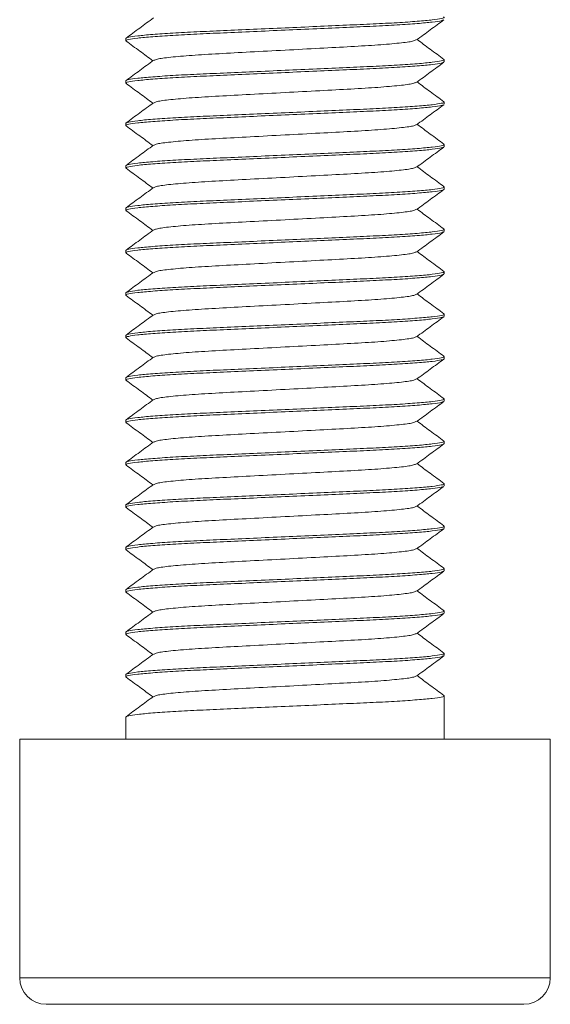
# Model space of a CAD drawing. Header units: millimetres. Extents: x 0 to 420, y 0 to 297.
# Tile 1 of 14: x 169 to 179, y 90 to 108. Entities that reach past the tile are written whole.
import ezdxf

# ---------------------------------------------------------------- set-up
doc = ezdxf.new("R2010")
doc.units = ezdxf.units.MM

msp = doc.modelspace()

# ---------------------------------------------------------------- linework, layer by layer
at = {"color": 7, "linetype": 'Continuous', "lineweight": 15}
for p, q in [((170.966, 108.075), (170.966, 108.033)), ((176.966, 107.633), (176.966, 107.675)), ((170.966, 107.275), (170.966, 107.233)), ((176.966, 106.833), (176.966, 106.875)), ((170.966, 106.475), (170.966, 106.433)), ((176.966, 106.033), (176.966, 106.075)), ((170.966, 105.675), (170.966, 105.633)), ((176.966, 105.233), (176.966, 105.275)), ((170.966, 104.875), (170.966, 104.833)), ((176.966, 104.433), (176.966, 104.475)), ((170.966, 104.075), (170.966, 104.033)), ((176.966, 103.633), (176.966, 103.675)), ((170.966, 103.275), (170.966, 103.233)), ((176.966, 102.833), (176.966, 102.875)), ((170.966, 102.475), (170.966, 102.433)), ((176.966, 102.033), (176.966, 102.075)), ((170.966, 101.675), (170.966, 101.633)), ((176.966, 101.233), (176.966, 101.275)), ((170.966, 100.875), (170.966, 100.833)), ((176.966, 100.433), (176.966, 100.475)), ((170.966, 100.075), (170.966, 100.033)), ((176.966, 99.633), (176.966, 99.675)), ((170.966, 99.275), (170.966, 99.233)), ((176.966, 98.833), (176.966, 98.875)), ((170.966, 98.475), (170.966, 98.433)), ((176.966, 98.033), (176.966, 98.075)), ((170.966, 97.675), (170.966, 97.633)), ((176.966, 97.233), (176.966, 97.275)), ((170.966, 96.875), (170.966, 96.833)), ((176.966, 96.433), (176.966, 96.475)), ((170.966, 96.075), (170.966, 96.033)), ((176.966, 95.633), (176.966, 95.675)), ((176.966, 95.633), (176.966, 94.875)), ((170.966, 95.275), (170.966, 94.855)), ((168.966, 94.855), (168.966, 90.355)), ((168.966, 94.855), (173.966, 94.855)), ((173.966, 94.855), (178.966, 94.855)), ((176.966, 94.855), (176.966, 94.875)), ((178.966, 90.355), (178.966, 94.855)), ((173.966, 89.855), (169.466, 89.855)), ((178.466, 89.855), (173.966, 89.855))]:
    msp.add_line(p, q, dxfattribs=at)
at = {"color": 8, "linetype": 'Continuous', "lineweight": 15}
for p, q in [((168.966, 90.355), (173.966, 90.355)), ((173.966, 90.355), (178.966, 90.355))]:
    msp.add_line(p, q, dxfattribs=at)
at = {"color": 7, "linetype": 'Continuous', "lineweight": 15}
for centre, start, end in [((169.466, 90.355), 180, 270), ((178.466, 90.355), 270, 0)]:
    msp.add_arc(centre, 0.5, start, end, dxfattribs=at)
for points, knots in [([(176.95, 108.482), (176.956, 108.479), (176.984, 108.469), (176.923, 108.452), (176.759, 108.426), (176.475, 108.399), (176.095, 108.373), (175.64, 108.349), (175.126, 108.327), (174.563, 108.301), (173.966, 108.275), (173.369, 108.248), (172.805, 108.223), (172.291, 108.201), (171.837, 108.177), (171.456, 108.151), (171.175, 108.124), (170.998, 108.098), (170.976, 108.083), (170.966, 108.075)], [0, 0, 0, 0, 0.017122, 0.077109, 0.139081, 0.201885, 0.26427, 0.325036, 0.384467, 0.445898, 0.508561, 0.571224, 0.632654, 0.692086, 0.752852, 0.815237, 0.87804, 0.940012, 1, 1, 1, 1]), ([(176.95, 108.426), (176.941, 108.421), (176.921, 108.407), (176.755, 108.384), (176.476, 108.357), (176.094, 108.331), (175.64, 108.307), (175.126, 108.284), (174.563, 108.259), (173.966, 108.233), (173.369, 108.206), (172.805, 108.181), (172.291, 108.159), (171.837, 108.134), (171.457, 108.108), (171.172, 108.082), (171.008, 108.056), (170.947, 108.038), (170.975, 108.028), (170.982, 108.026)], [0, 0, 0, 0, 0.043452, 0.106496, 0.170385, 0.23385, 0.295667, 0.356126, 0.418619, 0.482367, 0.546114, 0.608607, 0.669066, 0.730884, 0.794348, 0.858237, 0.921282, 0.982307, 1, 1, 1, 1]), ([(171.486, 108.462), (171.4, 108.399), (171.228, 108.272), (171.056, 108.145), (170.97, 108.081)], [0, 0, 0, 0, 0.4999508, 1, 1, 1, 1]), ([(176.445, 108.047), (176.531, 108.11), (176.703, 108.237), (176.875, 108.363), (176.961, 108.426)], [0, 0, 0, 0, 0.4999454, 1, 1, 1, 1]), ([(170.97, 108.026), (171.056, 107.963), (171.225, 107.839), (171.393, 107.716), (171.476, 107.655)], [0, 0, 0, 0, 0.510653, 1, 1, 1, 1]), ([(176.429, 108.047), (176.416, 108.039), (176.385, 108.021), (176.139, 107.988), (175.741, 107.953), (175.221, 107.922), (174.62, 107.89), (173.966, 107.855), (173.311, 107.82), (172.71, 107.788), (172.19, 107.757), (171.792, 107.722), (171.546, 107.689), (171.515, 107.671), (171.502, 107.663)], [0, 0, 0, 0, 0.063568, 0.152091, 0.240614, 0.326104, 0.411594, 0.500117, 0.588639, 0.674129, 0.759619, 0.848142, 0.936665, 1, 1, 1, 1]), ([(176.961, 107.681), (176.875, 107.745), (176.706, 107.869), (176.538, 107.994), (176.455, 108.055)], [0, 0, 0, 0, 0.510503, 1, 1, 1, 1]), ([(176.95, 107.626), (176.941, 107.621), (176.92, 107.607), (176.755, 107.584), (176.476, 107.557), (176.094, 107.531), (175.64, 107.507), (175.126, 107.484), (174.563, 107.459), (173.966, 107.433), (173.369, 107.406), (172.805, 107.381), (172.291, 107.359), (171.837, 107.334), (171.457, 107.308), (171.172, 107.282), (171.008, 107.256), (170.947, 107.238), (170.975, 107.228), (170.982, 107.226)], [0, 0, 0, 0, 0.0433543, 0.1063864, 0.1702637, 0.2337156, 0.2955208, 0.3559689, 0.4184498, 0.4821846, 0.5459195, 0.6084004, 0.6688484, 0.7306537, 0.7941056, 0.8579829, 0.9210149, 0.9820285, 1, 1, 1, 1]), ([(176.95, 107.682), (176.956, 107.679), (176.984, 107.669), (176.923, 107.652), (176.759, 107.626), (176.475, 107.599), (176.095, 107.573), (175.64, 107.549), (175.126, 107.527), (174.563, 107.501), (173.966, 107.475), (173.369, 107.448), (172.805, 107.423), (172.291, 107.401), (171.837, 107.377), (171.456, 107.351), (171.175, 107.324), (170.998, 107.298), (170.976, 107.283), (170.966, 107.275)], [0, 0, 0, 0, 0.0172175, 0.0771994, 0.1391655, 0.2019626, 0.2643415, 0.3251016, 0.3845274, 0.4459517, 0.5086088, 0.5712658, 0.6326901, 0.6921159, 0.7528761, 0.8152549, 0.878052, 0.9400182, 1, 1, 1, 1]), ([(171.487, 107.663), (171.401, 107.599), (171.229, 107.472), (171.056, 107.345), (170.97, 107.282)], [0, 0, 0, 0, 0.499947, 1, 1, 1, 1]), ([(176.445, 107.247), (176.531, 107.31), (176.703, 107.437), (176.875, 107.563), (176.961, 107.626)], [0, 0, 0, 0, 0.499943, 1, 1, 1, 1]), ([(170.97, 107.226), (171.056, 107.163), (171.225, 107.039), (171.394, 106.915), (171.476, 106.855)], [0, 0, 0, 0, 0.510743, 1, 1, 1, 1]), ([(176.429, 107.247), (176.416, 107.239), (176.385, 107.221), (176.139, 107.188), (175.741, 107.153), (175.221, 107.122), (174.62, 107.09), (173.966, 107.055), (173.311, 107.02), (172.71, 106.988), (172.19, 106.957), (171.792, 106.922), (171.546, 106.889), (171.515, 106.871), (171.502, 106.863)], [0, 0, 0, 0, 0.063388, 0.151908, 0.240428, 0.325915, 0.411402, 0.499922, 0.588441, 0.673929, 0.759416, 0.847935, 0.936455, 1, 1, 1, 1]), ([(176.961, 106.881), (176.875, 106.945), (176.706, 107.069), (176.538, 107.194), (176.455, 107.255)], [0, 0, 0, 0, 0.510568, 1, 1, 1, 1]), ([(176.95, 106.826), (176.941, 106.821), (176.92, 106.807), (176.755, 106.784), (176.476, 106.757), (176.094, 106.731), (175.64, 106.707), (175.126, 106.684), (174.563, 106.659), (173.966, 106.633), (173.369, 106.606), (172.805, 106.581), (172.291, 106.559), (171.837, 106.534), (171.457, 106.508), (171.172, 106.482), (171.009, 106.456), (170.947, 106.438), (170.975, 106.428), (170.981, 106.426)], [0, 0, 0, 0, 0.043385, 0.106482, 0.170426, 0.233943, 0.295812, 0.356323, 0.418868, 0.482669, 0.54647, 0.609015, 0.669526, 0.731395, 0.794913, 0.858856, 0.921953, 0.98303, 1, 1, 1, 1]), ([(176.95, 106.882), (176.956, 106.879), (176.984, 106.869), (176.923, 106.852), (176.759, 106.826), (176.475, 106.799), (176.095, 106.773), (175.64, 106.749), (175.126, 106.727), (174.563, 106.701), (173.966, 106.675), (173.369, 106.648), (172.805, 106.623), (172.291, 106.601), (171.837, 106.577), (171.456, 106.551), (171.175, 106.524), (170.998, 106.498), (170.976, 106.483), (170.966, 106.475)], [0, 0, 0, 0, 0.017243, 0.077223, 0.139188, 0.201983, 0.264361, 0.325119, 0.384543, 0.445966, 0.508622, 0.571277, 0.6327, 0.692124, 0.752883, 0.81526, 0.878055, 0.94002, 1, 1, 1, 1]), ([(171.487, 106.863), (171.401, 106.799), (171.228, 106.672), (171.056, 106.545), (170.97, 106.481)], [0, 0, 0, 0, 0.499945, 1, 1, 1, 1]), ([(176.445, 106.447), (176.531, 106.51), (176.703, 106.637), (176.875, 106.763), (176.961, 106.826)], [0, 0, 0, 0, 0.499945, 1, 1, 1, 1]), ([(176.429, 106.447), (176.416, 106.439), (176.385, 106.421), (176.139, 106.388), (175.741, 106.353), (175.221, 106.322), (174.62, 106.29), (173.966, 106.255), (173.311, 106.22), (172.71, 106.188), (172.19, 106.157), (171.792, 106.122), (171.546, 106.089), (171.515, 106.071), (171.502, 106.063)], [0, 0, 0, 0, 0.0634047, 0.1518624, 0.24032, 0.3257476, 0.4111751, 0.4996328, 0.5880904, 0.673518, 0.7589455, 0.8474032, 0.9358608, 1, 1, 1, 1]), ([(176.961, 106.081), (176.875, 106.145), (176.707, 106.269), (176.538, 106.394), (176.455, 106.455)], [0, 0, 0, 0, 0.51024, 1, 1, 1, 1]), ([(170.97, 106.426), (171.056, 106.363), (171.225, 106.239), (171.393, 106.116), (171.476, 106.055)], [0, 0, 0, 0, 0.510169, 1, 1, 1, 1]), ([(176.95, 106.081), (176.956, 106.079), (176.984, 106.069), (176.923, 106.052), (176.76, 106.026), (176.475, 105.999), (176.095, 105.973), (175.64, 105.949), (175.126, 105.927), (174.563, 105.901), (173.966, 105.875), (173.369, 105.848), (172.805, 105.823), (172.291, 105.801), (171.837, 105.777), (171.456, 105.751), (171.175, 105.724), (170.998, 105.698), (170.976, 105.683), (170.966, 105.675)], [0, 0, 0, 0, 0.01682, 0.076826, 0.138817, 0.20164, 0.264044, 0.324829, 0.384278, 0.445728, 0.50841, 0.571092, 0.632542, 0.691991, 0.752776, 0.81518, 0.878003, 0.939994, 1, 1, 1, 1]), ([(171.486, 106.063), (171.4, 105.999), (171.228, 105.872), (171.056, 105.745), (170.97, 105.681)], [0, 0, 0, 0, 0.499948, 1, 1, 1, 1]), ([(176.95, 106.026), (176.942, 106.021), (176.921, 106.007), (176.755, 105.984), (176.476, 105.957), (176.094, 105.931), (175.64, 105.907), (175.126, 105.884), (174.563, 105.859), (173.966, 105.833), (173.369, 105.806), (172.805, 105.781), (172.291, 105.759), (171.837, 105.734), (171.457, 105.708), (171.172, 105.682), (171.008, 105.656), (170.947, 105.638), (170.975, 105.628), (170.982, 105.626)], [0, 0, 0, 0, 0.043754, 0.106781, 0.170653, 0.234099, 0.2959, 0.356343, 0.418818, 0.482548, 0.546277, 0.608753, 0.669196, 0.730996, 0.794443, 0.858315, 0.921342, 0.98235, 1, 1, 1, 1]), ([(176.445, 105.647), (176.531, 105.71), (176.703, 105.837), (176.875, 105.963), (176.961, 106.026)], [0, 0, 0, 0, 0.499948, 1, 1, 1, 1]), ([(170.97, 105.626), (171.056, 105.563), (171.225, 105.439), (171.393, 105.316), (171.476, 105.255)], [0, 0, 0, 0, 0.510605, 1, 1, 1, 1]), ([(176.43, 105.647), (176.416, 105.639), (176.385, 105.621), (176.139, 105.588), (175.741, 105.553), (175.221, 105.522), (174.62, 105.49), (173.966, 105.455), (173.311, 105.42), (172.71, 105.388), (172.19, 105.357), (171.792, 105.322), (171.546, 105.289), (171.515, 105.271), (171.502, 105.263)], [0, 0, 0, 0, 0.063948, 0.152417, 0.240887, 0.326325, 0.411764, 0.500233, 0.588703, 0.674141, 0.75958, 0.848049, 0.936519, 1, 1, 1, 1]), ([(176.961, 105.282), (176.875, 105.345), (176.706, 105.47), (176.538, 105.594), (176.455, 105.655)], [0, 0, 0, 0, 0.5106776, 1, 1, 1, 1]), ([(176.966, 105.233), (176.955, 105.225), (176.933, 105.21), (176.757, 105.184), (176.475, 105.157), (176.095, 105.131), (175.64, 105.107), (175.126, 105.084), (174.563, 105.059), (173.966, 105.033), (173.369, 105.006), (172.805, 104.981), (172.291, 104.959), (171.837, 104.934), (171.457, 104.908), (171.172, 104.882), (171.008, 104.856), (170.947, 104.838), (170.975, 104.828), (170.982, 104.826)], [0, 0, 0, 0, 0.05997, 0.121924, 0.184709, 0.247076, 0.307825, 0.367239, 0.428651, 0.491296, 0.553941, 0.615354, 0.674768, 0.735517, 0.797883, 0.860668, 0.922623, 0.982593, 1, 1, 1, 1]), ([(176.95, 105.282), (176.956, 105.279), (176.984, 105.269), (176.923, 105.252), (176.759, 105.226), (176.475, 105.199), (176.095, 105.173), (175.64, 105.149), (175.126, 105.127), (174.563, 105.101), (173.966, 105.075), (173.369, 105.048), (172.805, 105.023), (172.291, 105.001), (171.837, 104.977), (171.456, 104.951), (171.175, 104.924), (170.998, 104.898), (170.976, 104.883), (170.966, 104.875)], [0, 0, 0, 0, 0.017527, 0.07749, 0.139437, 0.202214, 0.264573, 0.325314, 0.384721, 0.446126, 0.508763, 0.571401, 0.632806, 0.692213, 0.752954, 0.815313, 0.87809, 0.940037, 1, 1, 1, 1]), ([(171.487, 105.263), (171.401, 105.199), (171.228, 105.072), (171.056, 104.945), (170.97, 104.881)], [0, 0, 0, 0, 0.4999448, 1, 1, 1, 1]), ([(176.445, 104.847), (176.531, 104.91), (176.703, 105.037), (176.875, 105.163), (176.961, 105.226)], [0, 0, 0, 0, 0.499942, 1, 1, 1, 1]), ([(170.97, 104.826), (171.056, 104.763), (171.225, 104.639), (171.393, 104.516), (171.476, 104.455)], [0, 0, 0, 0, 0.51064, 1, 1, 1, 1]), ([(176.429, 104.847), (176.416, 104.839), (176.385, 104.821), (176.139, 104.788), (175.741, 104.753), (175.221, 104.722), (174.62, 104.69), (173.966, 104.655), (173.311, 104.62), (172.71, 104.588), (172.19, 104.557), (171.792, 104.522), (171.546, 104.489), (171.515, 104.471), (171.502, 104.463)], [0, 0, 0, 0, 0.0633398, 0.1518432, 0.2403467, 0.3258185, 0.4112903, 0.4997938, 0.5882973, 0.673769, 0.7592408, 0.8477443, 0.9362478, 1, 1, 1, 1]), ([(176.961, 104.481), (176.875, 104.545), (176.706, 104.669), (176.538, 104.794), (176.455, 104.855)], [0, 0, 0, 0, 0.510583, 1, 1, 1, 1]), ([(176.949, 104.426), (176.941, 104.42), (176.92, 104.407), (176.755, 104.384), (176.476, 104.357), (176.094, 104.331), (175.64, 104.307), (175.126, 104.284), (174.563, 104.259), (173.966, 104.233), (173.369, 104.206), (172.805, 104.181), (172.291, 104.159), (171.837, 104.134), (171.457, 104.108), (171.172, 104.082), (171.008, 104.056), (170.947, 104.038), (170.975, 104.028), (170.981, 104.026)], [0, 0, 0, 0, 0.043079, 0.106164, 0.170096, 0.233601, 0.295459, 0.355958, 0.418491, 0.48228, 0.546069, 0.608602, 0.669102, 0.730959, 0.794465, 0.858396, 0.921481, 0.982546, 1, 1, 1, 1]), ([(176.95, 104.482), (176.956, 104.479), (176.984, 104.469), (176.923, 104.452), (176.759, 104.426), (176.475, 104.399), (176.095, 104.373), (175.64, 104.349), (175.126, 104.327), (174.563, 104.301), (173.966, 104.275), (173.369, 104.248), (172.805, 104.223), (172.291, 104.201), (171.837, 104.177), (171.456, 104.151), (171.175, 104.124), (170.998, 104.098), (170.976, 104.083), (170.966, 104.075)], [0, 0, 0, 0, 0.017274, 0.077253, 0.139215, 0.202009, 0.264384, 0.325141, 0.384563, 0.445984, 0.508637, 0.571291, 0.632711, 0.692134, 0.75289, 0.815266, 0.878059, 0.940022, 1, 1, 1, 1]), ([(171.487, 104.463), (171.4, 104.399), (171.228, 104.272), (171.056, 104.145), (170.97, 104.081)], [0, 0, 0, 0, 0.499947, 1, 1, 1, 1]), ([(176.444, 104.047), (176.531, 104.11), (176.703, 104.237), (176.875, 104.363), (176.961, 104.426)], [0, 0, 0, 0, 0.499945, 1, 1, 1, 1]), ([(170.97, 104.026), (171.056, 103.963), (171.225, 103.839), (171.393, 103.716), (171.476, 103.655)], [0, 0, 0, 0, 0.5104653, 1, 1, 1, 1]), ([(176.429, 104.047), (176.416, 104.039), (176.385, 104.021), (176.139, 103.988), (175.741, 103.953), (175.221, 103.922), (174.62, 103.89), (173.966, 103.855), (173.311, 103.82), (172.71, 103.788), (172.19, 103.757), (171.792, 103.722), (171.546, 103.689), (171.515, 103.671), (171.502, 103.663)], [0, 0, 0, 0, 0.063143, 0.151675, 0.240208, 0.325707, 0.411207, 0.49974, 0.588272, 0.673772, 0.759272, 0.847804, 0.936337, 1, 1, 1, 1]), ([(176.962, 103.681), (176.876, 103.745), (176.707, 103.869), (176.538, 103.994), (176.455, 104.055)], [0, 0, 0, 0, 0.509978, 1, 1, 1, 1]), ([(176.951, 103.681), (176.957, 103.679), (176.984, 103.669), (176.923, 103.652), (176.76, 103.626), (176.475, 103.599), (176.095, 103.573), (175.64, 103.549), (175.126, 103.527), (174.563, 103.501), (173.966, 103.475), (173.369, 103.448), (172.805, 103.423), (172.291, 103.401), (171.837, 103.377), (171.456, 103.351), (171.175, 103.324), (170.998, 103.298), (170.976, 103.283), (170.966, 103.275)], [0, 0, 0, 0, 0.016388, 0.076421, 0.138439, 0.201289, 0.263721, 0.324532, 0.384008, 0.445484, 0.508194, 0.570904, 0.63238, 0.691856, 0.752668, 0.815099, 0.877949, 0.939968, 1, 1, 1, 1]), ([(171.487, 103.663), (171.401, 103.599), (171.228, 103.472), (171.056, 103.345), (170.97, 103.281)], [0, 0, 0, 0, 0.499946, 1, 1, 1, 1]), ([(176.951, 103.626), (176.942, 103.621), (176.921, 103.607), (176.755, 103.584), (176.476, 103.557), (176.094, 103.531), (175.64, 103.507), (175.126, 103.484), (174.563, 103.459), (173.966, 103.433), (173.369, 103.406), (172.805, 103.381), (172.291, 103.359), (171.837, 103.334), (171.457, 103.308), (171.172, 103.282), (171.008, 103.256), (170.947, 103.238), (170.975, 103.228), (170.981, 103.226)], [0, 0, 0, 0, 0.044252, 0.107259, 0.171112, 0.23454, 0.296321, 0.356746, 0.419203, 0.482914, 0.546624, 0.609081, 0.669506, 0.731287, 0.794715, 0.858568, 0.921576, 0.982566, 1, 1, 1, 1]), ([(176.445, 103.248), (176.531, 103.311), (176.703, 103.437), (176.875, 103.563), (176.962, 103.627)], [0, 0, 0, 0, 0.49995, 1, 1, 1, 1]), ([(170.97, 103.226), (171.056, 103.163), (171.225, 103.039), (171.393, 102.916), (171.476, 102.855)], [0, 0, 0, 0, 0.510453, 1, 1, 1, 1]), ([(176.43, 103.247), (176.417, 103.239), (176.386, 103.221), (176.139, 103.188), (175.741, 103.153), (175.221, 103.122), (174.62, 103.09), (173.966, 103.055), (173.311, 103.02), (172.71, 102.988), (172.19, 102.957), (171.792, 102.922), (171.546, 102.889), (171.515, 102.871), (171.502, 102.863)], [0, 0, 0, 0, 0.064526, 0.15294, 0.241355, 0.326741, 0.412127, 0.500542, 0.588956, 0.674342, 0.759728, 0.848143, 0.936558, 1, 1, 1, 1]), ([(176.961, 102.882), (176.875, 102.945), (176.706, 103.07), (176.538, 103.194), (176.455, 103.255)], [0, 0, 0, 0, 0.510656, 1, 1, 1, 1]), ([(176.95, 102.826), (176.941, 102.821), (176.92, 102.807), (176.755, 102.784), (176.476, 102.757), (176.094, 102.731), (175.64, 102.707), (175.126, 102.684), (174.563, 102.659), (173.966, 102.633), (173.369, 102.606), (172.805, 102.581), (172.291, 102.559), (171.837, 102.534), (171.457, 102.508), (171.172, 102.482), (171.008, 102.456), (170.947, 102.438), (170.975, 102.428), (170.982, 102.426)], [0, 0, 0, 0, 0.043341, 0.106395, 0.170294, 0.233768, 0.295595, 0.356063, 0.418566, 0.482323, 0.546079, 0.608582, 0.669051, 0.730877, 0.794351, 0.85825, 0.921304, 0.982339, 1, 1, 1, 1]), ([(176.95, 102.882), (176.956, 102.879), (176.984, 102.869), (176.923, 102.852), (176.759, 102.826), (176.475, 102.799), (176.095, 102.773), (175.64, 102.749), (175.126, 102.727), (174.563, 102.701), (173.966, 102.675), (173.369, 102.648), (172.805, 102.623), (172.291, 102.601), (171.837, 102.577), (171.456, 102.551), (171.175, 102.524), (170.998, 102.498), (170.976, 102.483), (170.966, 102.475)], [0, 0, 0, 0, 0.017539, 0.0775012, 0.1394471, 0.2022237, 0.2645821, 0.3253224, 0.3847288, 0.446133, 0.5087695, 0.5714061, 0.6328103, 0.6922167, 0.7529569, 0.8153154, 0.8780919, 0.9400378, 1, 1, 1, 1]), ([(171.487, 102.863), (171.401, 102.799), (171.228, 102.672), (171.056, 102.545), (170.97, 102.481)], [0, 0, 0, 0, 0.499943, 1, 1, 1, 1]), ([(176.445, 102.447), (176.531, 102.51), (176.703, 102.637), (176.875, 102.763), (176.961, 102.826)], [0, 0, 0, 0, 0.499943, 1, 1, 1, 1]), ([(170.97, 102.426), (171.056, 102.363), (171.225, 102.239), (171.393, 102.116), (171.476, 102.055)], [0, 0, 0, 0, 0.510642, 1, 1, 1, 1]), ([(176.429, 102.447), (176.416, 102.439), (176.385, 102.421), (176.139, 102.388), (175.741, 102.353), (175.221, 102.322), (174.62, 102.29), (173.966, 102.255), (173.311, 102.22), (172.71, 102.188), (172.19, 102.157), (171.792, 102.122), (171.546, 102.089), (171.515, 102.071), (171.502, 102.063)], [0, 0, 0, 0, 0.063332, 0.151798, 0.240264, 0.3257, 0.411136, 0.499602, 0.588068, 0.673503, 0.758939, 0.847405, 0.935871, 1, 1, 1, 1]), ([(176.961, 102.081), (176.875, 102.145), (176.706, 102.269), (176.538, 102.394), (176.455, 102.455)], [0, 0, 0, 0, 0.510554, 1, 1, 1, 1]), ([(176.966, 102.033), (176.955, 102.025), (176.933, 102.01), (176.757, 101.984), (176.475, 101.957), (176.095, 101.931), (175.64, 101.907), (175.126, 101.884), (174.563, 101.859), (173.966, 101.833), (173.369, 101.806), (172.805, 101.781), (172.291, 101.759), (171.837, 101.734), (171.457, 101.708), (171.172, 101.682), (171.008, 101.656), (170.947, 101.638), (170.975, 101.628), (170.982, 101.626)], [0, 0, 0, 0, 0.059961, 0.121907, 0.184682, 0.24704, 0.30778, 0.367185, 0.428589, 0.491224, 0.55386, 0.615264, 0.674669, 0.735409, 0.797766, 0.860542, 0.922487, 0.982449, 1, 1, 1, 1]), ([(176.95, 102.082), (176.956, 102.079), (176.984, 102.069), (176.923, 102.052), (176.759, 102.026), (176.475, 101.999), (176.095, 101.973), (175.64, 101.949), (175.126, 101.927), (174.563, 101.901), (173.966, 101.875), (173.369, 101.848), (172.805, 101.823), (172.291, 101.801), (171.837, 101.777), (171.456, 101.751), (171.175, 101.724), (170.998, 101.698), (170.976, 101.683), (170.966, 101.675)], [0, 0, 0, 0, 0.017263, 0.077242, 0.139205, 0.202, 0.264376, 0.325133, 0.384556, 0.445977, 0.508632, 0.571286, 0.632707, 0.69213, 0.752888, 0.815263, 0.878058, 0.940021, 1, 1, 1, 1]), ([(171.486, 102.063), (171.4, 101.999), (171.228, 101.872), (171.056, 101.745), (170.97, 101.681)], [0, 0, 0, 0, 0.499949, 1, 1, 1, 1]), ([(176.445, 101.647), (176.531, 101.71), (176.703, 101.837), (176.875, 101.963), (176.961, 102.026)], [0, 0, 0, 0, 0.499946, 1, 1, 1, 1]), ([(170.97, 101.626), (171.056, 101.563), (171.225, 101.439), (171.394, 101.315), (171.476, 101.255)], [0, 0, 0, 0, 0.510702, 1, 1, 1, 1]), ([(176.429, 101.647), (176.416, 101.639), (176.385, 101.621), (176.139, 101.588), (175.741, 101.553), (175.221, 101.522), (174.62, 101.49), (173.966, 101.455), (173.311, 101.42), (172.71, 101.388), (172.19, 101.357), (171.792, 101.322), (171.547, 101.289), (171.515, 101.271), (171.502, 101.263)], [0, 0, 0, 0, 0.063322, 0.151871, 0.24042, 0.325936, 0.411452, 0.500002, 0.588551, 0.674067, 0.759583, 0.848132, 0.936682, 1, 1, 1, 1]), ([(176.961, 101.281), (176.875, 101.345), (176.707, 101.469), (176.538, 101.594), (176.455, 101.655)], [0, 0, 0, 0, 0.510232, 1, 1, 1, 1]), ([(176.95, 101.281), (176.956, 101.279), (176.984, 101.269), (176.923, 101.252), (176.76, 101.226), (176.475, 101.199), (176.095, 101.173), (175.64, 101.149), (175.126, 101.127), (174.563, 101.101), (173.966, 101.075), (173.369, 101.048), (172.805, 101.023), (172.291, 101.001), (171.837, 100.977), (171.456, 100.951), (171.175, 100.924), (170.998, 100.898), (170.976, 100.883), (170.966, 100.875)], [0, 0, 0, 0, 0.016775, 0.076784, 0.138778, 0.201603, 0.26401, 0.324798, 0.38425, 0.445702, 0.508388, 0.571073, 0.632525, 0.691977, 0.752765, 0.815172, 0.877997, 0.939991, 1, 1, 1, 1]), ([(171.487, 101.263), (171.401, 101.199), (171.229, 101.072), (171.056, 100.945), (170.97, 100.882)], [0, 0, 0, 0, 0.499946, 1, 1, 1, 1]), ([(176.95, 101.226), (176.942, 101.221), (176.921, 101.207), (176.755, 101.184), (176.476, 101.157), (176.094, 101.131), (175.64, 101.107), (175.126, 101.084), (174.563, 101.059), (173.966, 101.033), (173.369, 101.006), (172.805, 100.981), (172.291, 100.959), (171.837, 100.934), (171.457, 100.908), (171.172, 100.882), (171.009, 100.856), (170.947, 100.838), (170.975, 100.828), (170.981, 100.826)], [0, 0, 0, 0, 0.043846, 0.106908, 0.170816, 0.234298, 0.296133, 0.35661, 0.419121, 0.482886, 0.546652, 0.609162, 0.669639, 0.731474, 0.794957, 0.858864, 0.921927, 0.98297, 1, 1, 1, 1]), ([(176.445, 100.847), (176.531, 100.91), (176.703, 101.037), (176.875, 101.163), (176.961, 101.226)], [0, 0, 0, 0, 0.499947, 1, 1, 1, 1]), ([(170.97, 100.826), (171.056, 100.763), (171.225, 100.639), (171.393, 100.516), (171.476, 100.455)], [0, 0, 0, 0, 0.510193, 1, 1, 1, 1]), ([(176.43, 100.847), (176.417, 100.839), (176.385, 100.821), (176.139, 100.788), (175.741, 100.753), (175.221, 100.722), (174.62, 100.69), (173.966, 100.655), (173.311, 100.62), (172.71, 100.588), (172.19, 100.557), (171.792, 100.522), (171.546, 100.489), (171.515, 100.471), (171.502, 100.463)], [0, 0, 0, 0, 0.063989, 0.152458, 0.240926, 0.326364, 0.411802, 0.50027, 0.588738, 0.674176, 0.759614, 0.848082, 0.936551, 1, 1, 1, 1]), ([(176.961, 100.481), (176.875, 100.545), (176.706, 100.669), (176.538, 100.794), (176.455, 100.855)], [0, 0, 0, 0, 0.510568, 1, 1, 1, 1]), ([(176.966, 100.433), (176.955, 100.425), (176.933, 100.41), (176.757, 100.384), (176.475, 100.357), (176.095, 100.331), (175.64, 100.307), (175.126, 100.284), (174.563, 100.259), (173.966, 100.233), (173.369, 100.206), (172.805, 100.181), (172.291, 100.159), (171.837, 100.134), (171.457, 100.108), (171.172, 100.082), (171.008, 100.056), (170.947, 100.038), (170.975, 100.028), (170.982, 100.026)], [0, 0, 0, 0, 0.059971, 0.121927, 0.184713, 0.247081, 0.307831, 0.367246, 0.42866, 0.491306, 0.553953, 0.615366, 0.674782, 0.735531, 0.7979, 0.860686, 0.922641, 0.982613, 1, 1, 1, 1]), ([(176.95, 100.482), (176.956, 100.479), (176.984, 100.469), (176.923, 100.452), (176.759, 100.426), (176.475, 100.399), (176.095, 100.373), (175.64, 100.349), (175.126, 100.327), (174.563, 100.301), (173.966, 100.275), (173.369, 100.248), (172.805, 100.223), (172.291, 100.201), (171.837, 100.177), (171.456, 100.151), (171.175, 100.124), (170.998, 100.098), (170.976, 100.083), (170.966, 100.075)], [0, 0, 0, 0, 0.017294, 0.077271, 0.139232, 0.202024, 0.264398, 0.325154, 0.384575, 0.445995, 0.508647, 0.571299, 0.632719, 0.69214, 0.752895, 0.815269, 0.878061, 0.940023, 1, 1, 1, 1]), ([(171.487, 100.463), (171.401, 100.399), (171.228, 100.272), (171.056, 100.145), (170.97, 100.081)], [0, 0, 0, 0, 0.499943, 1, 1, 1, 1]), ([(176.445, 100.047), (176.531, 100.11), (176.703, 100.237), (176.875, 100.363), (176.961, 100.426)], [0, 0, 0, 0, 0.499945, 1, 1, 1, 1]), ([(170.97, 100.026), (171.056, 99.963), (171.225, 99.839), (171.393, 99.716), (171.476, 99.655)], [0, 0, 0, 0, 0.510653, 1, 1, 1, 1]), ([(176.429, 100.047), (176.416, 100.039), (176.385, 100.021), (176.139, 99.988), (175.741, 99.953), (175.221, 99.922), (174.62, 99.89), (173.966, 99.855), (173.311, 99.82), (172.71, 99.788), (172.191, 99.757), (171.792, 99.722), (171.545, 99.689), (171.514, 99.67), (171.501, 99.663)], [0, 0, 0, 0, 0.063478, 0.151878, 0.240278, 0.32565, 0.411021, 0.499421, 0.587821, 0.673193, 0.758565, 0.846965, 0.935365, 1, 1, 1, 1]), ([(176.961, 99.681), (176.875, 99.745), (176.706, 99.869), (176.538, 99.994), (176.455, 100.055)], [0, 0, 0, 0, 0.510447, 1, 1, 1, 1]), ([(176.95, 99.626), (176.941, 99.621), (176.92, 99.607), (176.755, 99.584), (176.476, 99.557), (176.094, 99.531), (175.64, 99.507), (175.126, 99.484), (174.563, 99.459), (173.966, 99.433), (173.369, 99.406), (172.805, 99.381), (172.291, 99.359), (171.837, 99.334), (171.457, 99.308), (171.172, 99.282), (171.008, 99.256), (170.947, 99.238), (170.975, 99.228), (170.982, 99.226)], [0, 0, 0, 0, 0.043354, 0.106386, 0.170263, 0.233715, 0.29552, 0.355968, 0.418449, 0.482184, 0.545919, 0.6084, 0.668848, 0.730653, 0.794105, 0.857982, 0.921014, 0.982027, 1, 1, 1, 1]), ([(176.95, 99.682), (176.956, 99.679), (176.984, 99.669), (176.923, 99.652), (176.759, 99.626), (176.475, 99.599), (176.095, 99.573), (175.64, 99.549), (175.126, 99.527), (174.563, 99.501), (173.966, 99.475), (173.369, 99.448), (172.805, 99.423), (172.291, 99.401), (171.837, 99.377), (171.456, 99.351), (171.175, 99.324), (170.998, 99.298), (170.976, 99.283), (170.966, 99.275)], [0, 0, 0, 0, 0.017129, 0.077117, 0.139088, 0.201891, 0.264276, 0.325041, 0.384472, 0.445902, 0.508565, 0.571227, 0.632657, 0.692088, 0.752854, 0.815238, 0.878041, 0.940013, 1, 1, 1, 1]), ([(171.486, 99.662), (171.4, 99.599), (171.228, 99.472), (171.056, 99.345), (170.97, 99.281)], [0, 0, 0, 0, 0.499951, 1, 1, 1, 1]), ([(176.445, 99.247), (176.531, 99.31), (176.703, 99.437), (176.875, 99.563), (176.961, 99.626)], [0, 0, 0, 0, 0.4999429, 1, 1, 1, 1]), ([(170.97, 99.226), (171.056, 99.163), (171.225, 99.039), (171.394, 98.915), (171.476, 98.855)], [0, 0, 0, 0, 0.510743, 1, 1, 1, 1]), ([(176.429, 99.247), (176.416, 99.239), (176.385, 99.221), (176.139, 99.188), (175.741, 99.153), (175.221, 99.122), (174.62, 99.09), (173.966, 99.055), (173.311, 99.02), (172.71, 98.988), (172.19, 98.957), (171.792, 98.922), (171.546, 98.889), (171.515, 98.871), (171.502, 98.863)], [0, 0, 0, 0, 0.0634026, 0.1519419, 0.2404812, 0.3259875, 0.4114939, 0.5000332, 0.5885724, 0.6740788, 0.7595851, 0.8481244, 0.9366637, 1, 1, 1, 1]), ([(176.961, 98.881), (176.875, 98.945), (176.706, 99.069), (176.538, 99.194), (176.455, 99.255)], [0, 0, 0, 0, 0.5104936, 1, 1, 1, 1]), ([(176.95, 98.826), (176.941, 98.821), (176.92, 98.807), (176.755, 98.784), (176.476, 98.757), (176.094, 98.731), (175.64, 98.707), (175.126, 98.684), (174.563, 98.659), (173.966, 98.633), (173.369, 98.606), (172.805, 98.581), (172.291, 98.559), (171.837, 98.534), (171.457, 98.508), (171.172, 98.482), (171.009, 98.456), (170.947, 98.438), (170.975, 98.428), (170.981, 98.426)], [0, 0, 0, 0, 0.043389, 0.106486, 0.170429, 0.233947, 0.295816, 0.356327, 0.418872, 0.482673, 0.546474, 0.609019, 0.66953, 0.731399, 0.794916, 0.85886, 0.921957, 0.983034, 1, 1, 1, 1]), ([(176.95, 98.882), (176.956, 98.879), (176.984, 98.869), (176.923, 98.852), (176.759, 98.826), (176.475, 98.799), (176.095, 98.773), (175.64, 98.749), (175.126, 98.727), (174.563, 98.701), (173.966, 98.675), (173.369, 98.648), (172.805, 98.623), (172.291, 98.601), (171.837, 98.577), (171.456, 98.551), (171.175, 98.524), (170.998, 98.498), (170.976, 98.483), (170.966, 98.475)], [0, 0, 0, 0, 0.017203, 0.077186, 0.139153, 0.201951, 0.26433, 0.325091, 0.384518, 0.445943, 0.508601, 0.571259, 0.632685, 0.692111, 0.752872, 0.815252, 0.87805, 0.940017, 1, 1, 1, 1]), ([(171.487, 98.863), (171.401, 98.799), (171.229, 98.672), (171.056, 98.545), (170.97, 98.482)], [0, 0, 0, 0, 0.499947, 1, 1, 1, 1]), ([(176.445, 98.447), (176.531, 98.51), (176.703, 98.637), (176.875, 98.763), (176.961, 98.826)], [0, 0, 0, 0, 0.4999451, 1, 1, 1, 1]), ([(176.429, 98.447), (176.416, 98.439), (176.385, 98.421), (176.139, 98.388), (175.741, 98.353), (175.221, 98.322), (174.62, 98.29), (173.966, 98.255), (173.311, 98.22), (172.71, 98.188), (172.19, 98.157), (171.792, 98.122), (171.546, 98.089), (171.515, 98.071), (171.502, 98.063)], [0, 0, 0, 0, 0.063449, 0.151964, 0.240478, 0.32596, 0.411442, 0.499956, 0.588471, 0.673953, 0.759435, 0.847949, 0.936463, 1, 1, 1, 1]), ([(176.961, 98.081), (176.875, 98.145), (176.706, 98.269), (176.538, 98.394), (176.455, 98.455)], [0, 0, 0, 0, 0.510568, 1, 1, 1, 1]), ([(170.97, 98.426), (171.056, 98.363), (171.225, 98.239), (171.393, 98.116), (171.476, 98.055)], [0, 0, 0, 0, 0.510166, 1, 1, 1, 1]), ([(176.95, 98.082), (176.956, 98.079), (176.984, 98.069), (176.923, 98.052), (176.759, 98.026), (176.475, 97.999), (176.095, 97.973), (175.64, 97.949), (175.126, 97.927), (174.563, 97.901), (173.966, 97.875), (173.369, 97.848), (172.805, 97.823), (172.291, 97.801), (171.837, 97.777), (171.456, 97.751), (171.175, 97.724), (170.998, 97.698), (170.976, 97.683), (170.966, 97.675)], [0, 0, 0, 0, 0.017243, 0.077223, 0.139188, 0.201983, 0.26436, 0.325119, 0.384543, 0.445966, 0.508621, 0.571277, 0.6327, 0.692124, 0.752882, 0.81526, 0.878055, 0.94002, 1, 1, 1, 1]), ([(176.95, 98.026), (176.942, 98.021), (176.921, 98.007), (176.755, 97.984), (176.476, 97.957), (176.094, 97.931), (175.64, 97.907), (175.126, 97.884), (174.563, 97.859), (173.966, 97.833), (173.369, 97.806), (172.805, 97.781), (172.291, 97.759), (171.837, 97.734), (171.457, 97.708), (171.172, 97.682), (171.008, 97.656), (170.947, 97.638), (170.975, 97.628), (170.982, 97.626)], [0, 0, 0, 0, 0.043751, 0.106778, 0.17065, 0.234097, 0.295897, 0.35634, 0.418816, 0.482546, 0.546275, 0.608751, 0.669194, 0.730995, 0.794441, 0.858314, 0.921341, 0.982349, 1, 1, 1, 1]), ([(171.487, 98.063), (171.401, 97.999), (171.228, 97.872), (171.056, 97.745), (170.97, 97.681)], [0, 0, 0, 0, 0.499945, 1, 1, 1, 1]), ([(176.445, 97.647), (176.531, 97.71), (176.703, 97.837), (176.875, 97.963), (176.961, 98.026)], [0, 0, 0, 0, 0.4999479, 1, 1, 1, 1]), ([(170.97, 97.626), (171.056, 97.563), (171.225, 97.439), (171.393, 97.316), (171.476, 97.255)], [0, 0, 0, 0, 0.510607, 1, 1, 1, 1]), ([(176.43, 97.647), (176.416, 97.639), (176.385, 97.621), (176.139, 97.588), (175.741, 97.553), (175.221, 97.522), (174.62, 97.49), (173.966, 97.455), (173.311, 97.42), (172.71, 97.388), (172.19, 97.357), (171.792, 97.322), (171.546, 97.289), (171.515, 97.271), (171.501, 97.263)], [0, 0, 0, 0, 0.0639, 0.152309, 0.240718, 0.326098, 0.411479, 0.499888, 0.588297, 0.673677, 0.759058, 0.847467, 0.935876, 1, 1, 1, 1]), ([(176.961, 97.281), (176.875, 97.345), (176.707, 97.469), (176.538, 97.594), (176.455, 97.655)], [0, 0, 0, 0, 0.51025, 1, 1, 1, 1]), ([(176.95, 97.226), (176.941, 97.221), (176.92, 97.207), (176.755, 97.184), (176.476, 97.157), (176.094, 97.131), (175.64, 97.107), (175.126, 97.084), (174.563, 97.059), (173.966, 97.033), (173.369, 97.006), (172.805, 96.981), (172.291, 96.959), (171.837, 96.934), (171.457, 96.908), (171.172, 96.882), (171.008, 96.856), (170.947, 96.838), (170.975, 96.828), (170.982, 96.826)], [0, 0, 0, 0, 0.043353, 0.106402, 0.170297, 0.233766, 0.295588, 0.356053, 0.418551, 0.482303, 0.546056, 0.608553, 0.669018, 0.73084, 0.794309, 0.858204, 0.921253, 0.982284, 1, 1, 1, 1]), ([(176.95, 97.281), (176.956, 97.279), (176.984, 97.269), (176.923, 97.252), (176.76, 97.226), (176.475, 97.199), (176.095, 97.173), (175.64, 97.149), (175.126, 97.127), (174.563, 97.101), (173.966, 97.075), (173.369, 97.048), (172.805, 97.023), (172.291, 97.001), (171.837, 96.977), (171.456, 96.951), (171.175, 96.924), (170.998, 96.898), (170.976, 96.883), (170.966, 96.875)], [0, 0, 0, 0, 0.016834, 0.076839, 0.13883, 0.201651, 0.264054, 0.324838, 0.384287, 0.445736, 0.508417, 0.571099, 0.632547, 0.691996, 0.75278, 0.815183, 0.878004, 0.939995, 1, 1, 1, 1]), ([(171.486, 97.263), (171.4, 97.199), (171.228, 97.072), (171.056, 96.945), (170.97, 96.881)], [0, 0, 0, 0, 0.499948, 1, 1, 1, 1]), ([(176.445, 96.847), (176.531, 96.91), (176.703, 97.037), (176.875, 97.163), (176.961, 97.226)], [0, 0, 0, 0, 0.499942, 1, 1, 1, 1]), ([(170.97, 96.826), (171.056, 96.763), (171.225, 96.639), (171.393, 96.516), (171.476, 96.455)], [0, 0, 0, 0, 0.510639, 1, 1, 1, 1]), ([(176.429, 96.847), (176.416, 96.839), (176.385, 96.821), (176.139, 96.788), (175.741, 96.753), (175.221, 96.722), (174.62, 96.69), (173.966, 96.655), (173.311, 96.62), (172.71, 96.588), (172.19, 96.557), (171.792, 96.522), (171.546, 96.489), (171.515, 96.471), (171.502, 96.463)], [0, 0, 0, 0, 0.063356, 0.151881, 0.240407, 0.3259, 0.411393, 0.499918, 0.588444, 0.673937, 0.75943, 0.847955, 0.936481, 1, 1, 1, 1]), ([(176.961, 96.481), (176.875, 96.545), (176.706, 96.67), (176.538, 96.794), (176.455, 96.855)], [0, 0, 0, 0, 0.510673, 1, 1, 1, 1]), ([(176.949, 96.426), (176.941, 96.42), (176.92, 96.407), (176.755, 96.384), (176.476, 96.357), (176.094, 96.331), (175.64, 96.307), (175.126, 96.284), (174.563, 96.259), (173.966, 96.233), (173.369, 96.206), (172.805, 96.181), (172.291, 96.159), (171.837, 96.134), (171.457, 96.108), (171.172, 96.082), (171.008, 96.056), (170.947, 96.038), (170.975, 96.028), (170.981, 96.026)], [0, 0, 0, 0, 0.04308, 0.106166, 0.170097, 0.233603, 0.295461, 0.35596, 0.418494, 0.482283, 0.546072, 0.608605, 0.669105, 0.730962, 0.794468, 0.8584, 0.921485, 0.982551, 1, 1, 1, 1]), ([(176.95, 96.482), (176.956, 96.479), (176.984, 96.469), (176.923, 96.452), (176.759, 96.426), (176.475, 96.399), (176.095, 96.373), (175.64, 96.349), (175.126, 96.327), (174.563, 96.301), (173.966, 96.275), (173.369, 96.248), (172.805, 96.223), (172.291, 96.201), (171.837, 96.177), (171.456, 96.151), (171.175, 96.124), (170.998, 96.098), (170.976, 96.083), (170.966, 96.075)], [0, 0, 0, 0, 0.01752, 0.077483, 0.13943, 0.202208, 0.264568, 0.325309, 0.384717, 0.446122, 0.50876, 0.571398, 0.632803, 0.692211, 0.752952, 0.815312, 0.87809, 0.940037, 1, 1, 1, 1]), ([(171.487, 96.463), (171.401, 96.399), (171.228, 96.272), (171.056, 96.145), (170.97, 96.081)], [0, 0, 0, 0, 0.499945, 1, 1, 1, 1]), ([(176.444, 96.047), (176.531, 96.11), (176.703, 96.237), (176.875, 96.363), (176.961, 96.426)], [0, 0, 0, 0, 0.499945, 1, 1, 1, 1]), ([(176.429, 96.047), (176.416, 96.039), (176.385, 96.021), (176.139, 95.988), (175.741, 95.953), (175.221, 95.922), (174.62, 95.89), (173.966, 95.855), (173.311, 95.82), (172.71, 95.788), (172.19, 95.757), (171.792, 95.722), (171.546, 95.689), (171.515, 95.671), (171.502, 95.663)], [0, 0, 0, 0, 0.063137, 0.151661, 0.240184, 0.325676, 0.411167, 0.499691, 0.588215, 0.673706, 0.759197, 0.847721, 0.936245, 1, 1, 1, 1]), ([(176.961, 95.681), (176.875, 95.745), (176.706, 95.869), (176.538, 95.994), (176.455, 96.055)], [0, 0, 0, 0, 0.510581, 1, 1, 1, 1]), ([(170.97, 96.026), (171.056, 95.963), (171.225, 95.839), (171.393, 95.716), (171.476, 95.655)], [0, 0, 0, 0, 0.5104631, 1, 1, 1, 1]), ([(176.95, 95.682), (176.956, 95.679), (176.984, 95.669), (176.923, 95.652), (176.759, 95.626), (176.475, 95.599), (176.095, 95.573), (175.64, 95.549), (175.126, 95.527), (174.563, 95.501), (173.966, 95.475), (173.369, 95.448), (172.805, 95.423), (172.291, 95.401), (171.837, 95.377), (171.456, 95.351), (171.175, 95.324), (170.998, 95.298), (170.976, 95.283), (170.966, 95.275)], [0, 0, 0, 0, 0.017273, 0.077252, 0.139214, 0.202008, 0.264383, 0.32514, 0.384562, 0.445983, 0.508637, 0.57129, 0.632711, 0.692133, 0.75289, 0.815265, 0.878059, 0.940022, 1, 1, 1, 1]), ([(171.487, 95.663), (171.4, 95.599), (171.228, 95.472), (171.056, 95.345), (170.97, 95.281)], [0, 0, 0, 0, 0.499947, 1, 1, 1, 1])]:
    msp.add_open_spline(points, degree=3, knots=knots, dxfattribs=at)

doc.saveas('drawing.dxf')
